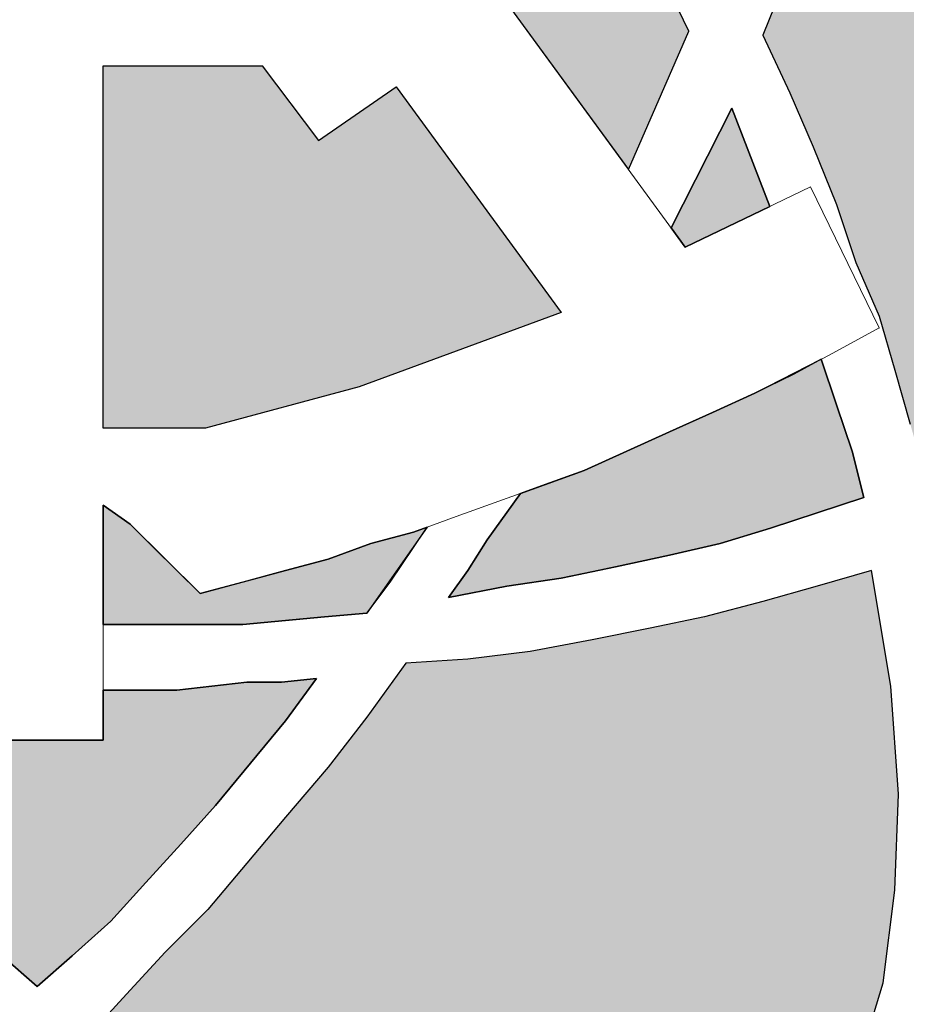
# Model space of a CAD drawing. Header units: millimetres. Extents: x -79464 to -76785, y -3788210 to -3782955.
# Tile 81 of 131: x -78326.75 to -78319.57, y -3785146.73 to -3785138.76. Entities that reach past the tile are written whole.
import ezdxf

# ---------------------------------------------------------------- set-up
doc = ezdxf.new("R2010")
doc.units = ezdxf.units.MM
doc.header["$LTSCALE"] = 8
doc.header["$MEASUREMENT"] = 0
doc.layers.add('VPM TEMPLATE', color=7, linetype='Continuous')

msp = doc.modelspace()

# ---------------------------------------------------------------- hatches: boundary and pattern name
at = {"layer": 'VPM TEMPLATE'}
for color, points in [(3, [(-78324.096, -3785134.2077), (-78325.0107, -3785134.1531), (-78324.9861, -3785134.4478), (-78325.0194, -3785134.7903), (-78325.1181, -3785135.1201), (-78325.2785, -3785135.4251), (-78325.4947, -3785135.6941), (-78325.7587, -3785135.917), (-78326.0608, -3785136.0856), (-78326.3898, -3785136.1938), (-78326.7336, -3785136.2375), (-78327.0795, -3785136.2151), (-78327.4147, -3785136.1275), (-78327.7267, -3785135.9778), (-78328.0042, -3785135.7716), (-78328.2369, -3785135.5165), (-78328.416, -3785135.222), (-78328.5352, -3785134.8989), (-78328.5899, -3785134.5591), (-78328.5781, -3785134.2152), (-78329.4983, -3785134.301), (-78329.6874, -3785134.5501), (-78329.8753, -3785134.8311), (-78330.0644, -3785135.111), (-78330.2524, -3785135.392), (-78330.4415, -3785135.6731), (-78330.5985, -3785135.9848), (-78330.7864, -3785136.2658), (-78330.9755, -3785136.5776), (-78331.1325, -3785136.8893), (-78331.2895, -3785137.1691), (-78331.4465, -3785137.3569), (-78331.4465, -3785137.9497), (-78329.5304, -3785137.9497), (-78328.4932, -3785136.0781), (-78327.8652, -3785136.3898), (-78328.7133, -3785137.9497), (-78327.5191, -3785137.9497), (-78327.5191, -3785136.4217), (-78326.0752, -3785136.4217), (-78326.0752, -3785137.9497), (-78325.1641, -3785137.9497), (-78324.7549, -3785137.6379), (-78325.7291, -3785136.3591), (-78324.7871, -3785135.8596), (-78323.9069, -3785137.0758), (-78323.1849, -3785136.5457), (-78322.0538, -3785138.1681), (-78322.777, -3785138.6664), (-78321.8209, -3785139.974), (-78321.3319, -3785138.8542), (-78321.7707, -3785137.9497), (-78322.0859, -3785137.3569), (-78322.2429, -3785137.0452), (-78322.777, -3785136.1713), (-78323.3098, -3785135.3294)]), (7, [(-78316.5885, -3785136.7334), (-78317.1535, -3785136.2965), (-78317.8445, -3785135.8915), (-78318.5986, -3785135.5172), (-78319.4775, -3785135.1736), (-78319.6036, -3785135.6105), (-78319.7297, -3785136.0781), (-78319.8546, -3785136.5457), (-78320.0116, -3785136.9826), (-78320.1686, -3785137.4502), (-78320.3577, -3785137.9178), (-78320.5456, -3785138.4173), (-78320.7348, -3785138.8849), (-78320.5147, -3785139.3524), (-78320.3268, -3785139.7894), (-78320.1377, -3785140.257), (-78319.9807, -3785140.7246), (-78319.7928, -3785141.1615), (-78319.6667, -3785141.5984), (-78319.5406, -3785142.0341), (-78319.4157, -3785142.471), (-78318.5355, -3785142.0967), (-78317.7815, -3785141.6917), (-78317.0904, -3785141.2547), (-78316.5255, -3785140.7871), (-78316.0854, -3785140.2876), (-78315.7405, -3785139.7894), (-78315.5513, -3785139.2592), (-78315.4883, -3785138.729), (-78315.5835, -3785138.1988), (-78315.7714, -3785137.6993), (-78316.1175, -3785137.201)]), (3, [(-78319.4775, -3785135.1736), (-78319.6036, -3785135.6105), (-78319.7297, -3785136.0781), (-78319.8546, -3785136.5457), (-78320.0116, -3785136.9826), (-78320.1686, -3785137.4502), (-78320.3577, -3785137.9178), (-78320.5456, -3785138.4173), (-78320.7348, -3785138.8849), (-78320.5147, -3785139.3524), (-78320.3268, -3785139.7894), (-78320.1377, -3785140.257), (-78319.9807, -3785140.7246), (-78319.7928, -3785141.1615), (-78319.6667, -3785141.5984), (-78319.5406, -3785142.0341), (-78319.4157, -3785142.471), (-78318.5355, -3785142.0967), (-78317.7815, -3785141.6917), (-78317.0904, -3785141.2547), (-78316.5255, -3785140.7871), (-78316.0854, -3785140.2876), (-78315.7405, -3785139.7894), (-78315.5513, -3785139.2592), (-78315.4883, -3785138.729), (-78315.5835, -3785138.1988), (-78315.7714, -3785137.6993), (-78316.1175, -3785137.201), (-78316.5885, -3785136.7334), (-78317.1535, -3785136.2965), (-78317.8445, -3785135.8915), (-78318.5986, -3785135.5172)]), (3, [(-78324.0017, -3785141.7314), (-78325.2464, -3785142.066), (-78326.0752, -3785142.066), (-78326.0752, -3785139.134), (-78324.7871, -3785139.134), (-78324.3313, -3785139.7373), (-78323.7031, -3785139.3045), (-78322.3678, -3785141.1308), (-78323.2158, -3785141.4425)]), (7, [(-78321.4758, -3785140.446), (-78321.3628, -3785140.6006), (-78320.6777, -3785140.2721), (-78320.9857, -3785139.4776)]), (3, [(-78320.9857, -3785139.4776), (-78320.6777, -3785140.2721), (-78321.3628, -3785140.6006), (-78321.4758, -3785140.446)]), (7, [(-78320.1377, -3785141.8782), (-78320.2619, -3785141.5095), (-78320.4838, -3785141.6291), (-78320.7978, -3785141.7849), (-78321.1427, -3785141.9408), (-78321.4888, -3785142.0967), (-78321.8338, -3785142.2525), (-78322.1799, -3785142.4084), (-78322.5248, -3785142.5336), (-78322.6952, -3785142.5952), (-78322.9649, -3785142.9705), (-78323.1219, -3785143.2196), (-78323.2789, -3785143.4381), (-78322.8079, -3785143.3448), (-78322.3678, -3785143.2822), (-78321.9277, -3785143.1889), (-78321.4888, -3785143.0944), (-78321.0797, -3785143.0012), (-78320.6717, -3785142.876), (-78320.2947, -3785142.752), (-78319.9176, -3785142.6268), (-78320.0116, -3785142.2525)]), (3, [(-78322.6952, -3785142.5952), (-78322.1799, -3785142.4084), (-78321.4888, -3785142.0967), (-78321.1427, -3785141.9408), (-78320.7978, -3785141.7849), (-78320.2619, -3785141.5095), (-78320.1377, -3785141.8782), (-78320.0116, -3785142.2525), (-78319.9176, -3785142.6268), (-78320.2947, -3785142.752), (-78320.6717, -3785142.876), (-78321.0797, -3785143.0012), (-78321.4888, -3785143.0944), (-78321.9277, -3785143.1889), (-78322.1037, -3785143.2262), (-78322.3678, -3785143.2822), (-78322.8079, -3785143.3448), (-78323.2789, -3785143.4381), (-78323.1219, -3785143.2196), (-78322.9649, -3785142.9705)]), (7, [(-78324.2839, -3785143.5939), (-78323.939, -3785143.5633), (-78323.7499, -3785143.3129), (-78323.562, -3785143.0331), (-78323.451, -3785142.8677), (-78323.562, -3785142.9079), (-78323.9069, -3785143.0012), (-78324.253, -3785143.1263), (-78324.5979, -3785143.2196), (-78324.9441, -3785143.3129), (-78325.289, -3785143.4062), (-78325.4781, -3785143.2196), (-78325.666, -3785143.0331), (-78325.8551, -3785142.8453), (-78326.0752, -3785142.6894), (-78326.0752, -3785143.6565), (-78325.289, -3785143.6565), (-78324.9441, -3785143.6565), (-78324.5979, -3785143.6246)]), (3, [(-78323.939, -3785143.5633), (-78324.2839, -3785143.5939), (-78324.9441, -3785143.6565), (-78325.289, -3785143.6565), (-78326.0752, -3785143.6565), (-78326.0752, -3785142.6894), (-78325.8551, -3785142.8453), (-78325.289, -3785143.4062), (-78324.5979, -3785143.2196), (-78324.253, -3785143.1263), (-78323.9069, -3785143.0012), (-78323.562, -3785142.9079), (-78323.4505, -3785142.867)]), (7, [(-78322.3369, -3785148.8332), (-78322.0538, -3785148.8332), (-78321.7707, -3785148.8013), (-78321.4888, -3785148.7399), (-78321.2058, -3785148.6454), (-78320.9548, -3785148.5215), (-78320.5456, -3785148.1778), (-78320.2007, -3785147.7409), (-78319.9498, -3785147.1801), (-78319.7606, -3785146.5566), (-78319.6667, -3785145.808), (-78319.6358, -3785145.0286), (-78319.6976, -3785144.1548), (-78319.8546, -3785143.2196), (-78320.2947, -3785143.3448), (-78320.7348, -3785143.4688), (-78321.2058, -3785143.5939), (-78321.6458, -3785143.6872), (-78322.1168, -3785143.7805), (-78322.6187, -3785143.875), (-78323.1219, -3785143.9364), (-78323.625, -3785143.9683), (-78323.939, -3785144.4052), (-78324.253, -3785144.8102), (-78324.5979, -3785145.2152), (-78324.9119, -3785145.5895), (-78325.2272, -3785145.9638), (-78325.5721, -3785146.3075), (-78325.8861, -3785146.6499), (-78326.2001, -3785146.9935), (-78325.823, -3785147.2733), (-78325.446, -3785147.5544), (-78325.0689, -3785147.8035), (-78324.724, -3785148.022), (-78324.347, -3785148.2098), (-78324.0021, -3785148.3656), (-78323.6559, -3785148.5215), (-78323.3098, -3785148.6454), (-78322.9958, -3785148.7399), (-78322.6509, -3785148.7706)]), (3, [(-78319.7606, -3785146.5566), (-78319.6667, -3785145.808), (-78319.6358, -3785145.0286), (-78319.6976, -3785144.1548), (-78319.8546, -3785143.2196), (-78320.2947, -3785143.3448), (-78320.7348, -3785143.4688), (-78321.2058, -3785143.5939), (-78321.6458, -3785143.6872), (-78322.1168, -3785143.7805), (-78322.6187, -3785143.875), (-78323.1219, -3785143.9364), (-78323.625, -3785143.9683), (-78323.939, -3785144.4052), (-78324.253, -3785144.8102), (-78324.5979, -3785145.2152), (-78324.9119, -3785145.5895), (-78325.2272, -3785145.9638), (-78325.5721, -3785146.3075), (-78325.8861, -3785146.6499), (-78326.2001, -3785146.9935), (-78325.823, -3785147.2733), (-78325.446, -3785147.5544), (-78325.0689, -3785147.8035), (-78324.724, -3785148.022), (-78324.347, -3785148.2098), (-78324.0021, -3785148.3656), (-78323.6559, -3785148.5215), (-78323.3098, -3785148.6454), (-78322.9958, -3785148.7399), (-78322.6509, -3785148.7706), (-78322.3369, -3785148.8332), (-78322.0538, -3785148.8332), (-78321.7707, -3785148.8013), (-78321.4888, -3785148.7399), (-78321.2058, -3785148.6454), (-78320.9548, -3785148.5215), (-78320.5456, -3785148.1778), (-78320.2007, -3785147.7409), (-78319.9498, -3785147.1801)]), (7, [(-78327.2051, -3785144.5917), (-78327.5191, -3785144.5917), (-78327.5191, -3785144.4052), (-78327.5191, -3785144.2174), (-78328.1162, -3785144.2174), (-78328.3993, -3785144.1867), (-78328.6824, -3785144.1867), (-78328.9642, -3785144.1548), (-78328.6824, -3785144.4984), (-78328.3684, -3785144.8409), (-78328.0853, -3785145.1845), (-78327.7713, -3785145.4962), (-78327.4882, -3785145.808), (-78327.2051, -3785146.089), (-78326.8911, -3785146.3381), (-78326.6092, -3785146.5873), (-78326.3261, -3785146.3381), (-78326.0121, -3785146.0571), (-78325.7291, -3785145.7454), (-78325.446, -3785145.4336), (-78325.1641, -3785145.1219), (-78324.881, -3785144.7795), (-78324.5979, -3785144.4359), (-78324.347, -3785144.0922), (-78324.6301, -3785144.1241), (-78324.9119, -3785144.1241), (-78325.195, -3785144.1548), (-78325.4781, -3785144.1867), (-78326.0752, -3785144.1867), (-78326.0752, -3785144.2174), (-78326.0752, -3785144.5917), (-78326.3261, -3785144.5917)]), (3, [(-78326.6092, -3785146.5873), (-78326.8911, -3785146.3381), (-78327.2051, -3785146.089), (-78327.4882, -3785145.808), (-78327.7713, -3785145.4962), (-78328.0853, -3785145.1845), (-78328.3684, -3785144.8409), (-78328.6824, -3785144.4984), (-78328.9642, -3785144.1548), (-78328.6824, -3785144.1867), (-78328.3993, -3785144.1867), (-78328.1162, -3785144.2174), (-78327.5191, -3785144.2174), (-78327.5191, -3785144.5917), (-78326.0752, -3785144.5917), (-78326.0752, -3785144.1866), (-78325.4781, -3785144.1867), (-78324.9119, -3785144.1241), (-78324.6301, -3785144.1241), (-78324.347, -3785144.0922), (-78324.5979, -3785144.4359), (-78324.881, -3785144.7795), (-78325.1641, -3785145.1219), (-78325.446, -3785145.4336), (-78325.7291, -3785145.7454), (-78326.0121, -3785146.0571), (-78326.3261, -3785146.3381)])]:
    msp.add_hatch(color=color, dxfattribs=at).paths.add_polyline_path(points, flags=0)

# ---------------------------------------------------------------- linework, layer by layer
at = {"layer": 'VPM TEMPLATE', "color": 7, "lineweight": 18}
for p, q in [((-78321.3628, -3785140.6006), (-78322.777, -3785138.6664)), ((-78321.3319, -3785138.8542), (-78321.8209, -3785139.974)), ((-78322.3678, -3785141.1308), (-78323.7031, -3785139.3045)), ((-78320.9857, -3785139.4776), (-78321.4758, -3785140.446)), ((-78320.9857, -3785139.4776), (-78320.6777, -3785140.2721)), ((-78321.3628, -3785140.6006), (-78320.3479, -3785140.1139)), ((-78320.3479, -3785140.1139), (-78319.7928, -3785141.2547)), ((-78323.2158, -3785141.4425), (-78322.3678, -3785141.1308)), ((-78320.1377, -3785141.4425), (-78319.7928, -3785141.2547)), ((-78320.4838, -3785141.6291), (-78320.1377, -3785141.4425)), ((-78320.2619, -3785141.5095), (-78320.1377, -3785141.8782)), ((-78320.7978, -3785141.7849), (-78320.4838, -3785141.6291)), ((-78321.1427, -3785141.9408), (-78320.7978, -3785141.7849)), ((-78320.0116, -3785142.2525), (-78320.1377, -3785141.8782)), ((-78321.4888, -3785142.0967), (-78321.1427, -3785141.9408)), ((-78321.8338, -3785142.2525), (-78321.4888, -3785142.0967)), ((-78322.1799, -3785142.4084), (-78321.8338, -3785142.2525)), ((-78319.9176, -3785142.6268), (-78320.0116, -3785142.2525)), ((-78322.5248, -3785142.5336), (-78322.1799, -3785142.4084)), ((-78322.8709, -3785142.6588), (-78322.5248, -3785142.5336)), ((-78322.6952, -3785142.5952), (-78322.9649, -3785142.9705)), ((-78326.0752, -3785144.5917), (-78326.0752, -3785142.6894)), ((-78326.0752, -3785142.6894), (-78325.8551, -3785142.8453)), ((-78323.2158, -3785142.7827), (-78322.8709, -3785142.6588)), ((-78320.2947, -3785142.752), (-78319.9176, -3785142.6268)), ((-78326.0752, -3785142.7201), (-78326.0752, -3785143.2196)), ((-78323.562, -3785142.9079), (-78323.2158, -3785142.7827)), ((-78320.6717, -3785142.876), (-78320.2947, -3785142.752)), ((-78325.8551, -3785142.8453), (-78325.666, -3785143.0331)), ((-78323.9069, -3785143.0012), (-78323.562, -3785142.9079)), ((-78323.4505, -3785142.867), (-78323.562, -3785143.0331)), ((-78321.0797, -3785143.0012), (-78320.6717, -3785142.876)), ((-78324.253, -3785143.1263), (-78323.9069, -3785143.0012)), ((-78322.9649, -3785142.9705), (-78323.1219, -3785143.2196)), ((-78321.4888, -3785143.0944), (-78321.0797, -3785143.0012)), ((-78325.666, -3785143.0331), (-78325.4781, -3785143.2196)), ((-78323.7499, -3785143.3129), (-78323.562, -3785143.0331)), ((-78321.9277, -3785143.1889), (-78321.4888, -3785143.0944)), ((-78324.5979, -3785143.2196), (-78324.253, -3785143.1263)), ((-78326.0752, -3785143.2196), (-78326.0752, -3785143.7191)), ((-78325.4781, -3785143.2196), (-78325.289, -3785143.4062)), ((-78324.9441, -3785143.3129), (-78324.5979, -3785143.2196)), ((-78323.1219, -3785143.2196), (-78323.2789, -3785143.4381)), ((-78322.3678, -3785143.2822), (-78321.9277, -3785143.1889)), ((-78325.289, -3785143.4062), (-78324.9441, -3785143.3129)), ((-78323.939, -3785143.5633), (-78323.7499, -3785143.3129)), ((-78322.8079, -3785143.3448), (-78322.3678, -3785143.2822)), ((-78323.2789, -3785143.4381), (-78322.8079, -3785143.3448)), ((-78324.2839, -3785143.5939), (-78323.939, -3785143.5633)), ((-78326.0752, -3785143.6565), (-78325.289, -3785143.6565)), ((-78325.289, -3785143.6565), (-78324.9441, -3785143.6565)), ((-78324.9441, -3785143.6565), (-78324.5979, -3785143.6246)), ((-78324.5979, -3785143.6246), (-78324.2839, -3785143.5939)), ((-78326.0752, -3785143.7191), (-78326.0752, -3785144.2174)), ((-78324.9119, -3785144.1241), (-78325.195, -3785144.1548)), ((-78324.6301, -3785144.1241), (-78324.9119, -3785144.1241)), ((-78324.347, -3785144.0922), (-78324.6301, -3785144.1241)), ((-78324.5979, -3785144.4359), (-78324.347, -3785144.0922)), ((-78326.0752, -3785144.1867), (-78325.4781, -3785144.1867)), ((-78326.0752, -3785144.2174), (-78326.0752, -3785144.5917)), ((-78325.195, -3785144.1548), (-78325.4781, -3785144.1867)), ((-78324.881, -3785144.7795), (-78324.5979, -3785144.4359)), ((-78327.5191, -3785144.5917), (-78326.0752, -3785144.5917)), ((-78326.3261, -3785144.5917), (-78327.2051, -3785144.5917)), ((-78326.0752, -3785144.5917), (-78326.3261, -3785144.5917)), ((-78325.1641, -3785145.1219), (-78324.881, -3785144.7795)), ((-78325.446, -3785145.4336), (-78325.1641, -3785145.1219)), ((-78325.7291, -3785145.7454), (-78325.446, -3785145.4336)), ((-78326.0121, -3785146.0571), (-78325.7291, -3785145.7454)), ((-78326.3261, -3785146.3381), (-78326.0121, -3785146.0571)), ((-78326.8911, -3785146.3381), (-78326.6092, -3785146.5873)), ((-78326.6092, -3785146.5873), (-78326.3261, -3785146.3381))]:
    msp.add_line(p, q, dxfattribs=at)
at = {"layer": 'VPM TEMPLATE', "color": 7}
for points in [[(-78319.4775, -3785135.1736), (-78319.6036, -3785135.6105), (-78319.7297, -3785136.0781), (-78319.8546, -3785136.5457), (-78320.0116, -3785136.9826), (-78320.1686, -3785137.4502), (-78320.3577, -3785137.9178), (-78320.5456, -3785138.4173), (-78320.7348, -3785138.8849), (-78320.5147, -3785139.3524), (-78320.3268, -3785139.7894), (-78320.1377, -3785140.257), (-78319.9807, -3785140.7246), (-78319.7928, -3785141.1615), (-78319.6667, -3785141.5984), (-78319.5406, -3785142.0341)], [(-78321.4758, -3785140.446), (-78321.3628, -3785140.6006), (-78320.6777, -3785140.2721), (-78320.9857, -3785139.4776), (-78321.4758, -3785140.446), (-78321.4758, -3785140.446)], [(-78320.1377, -3785141.8782), (-78320.2619, -3785141.5095), (-78320.4838, -3785141.6291), (-78320.7978, -3785141.7849), (-78321.1427, -3785141.9408), (-78321.4888, -3785142.0967), (-78321.8338, -3785142.2525), (-78322.1799, -3785142.4084), (-78322.5248, -3785142.5336), (-78322.6952, -3785142.5952), (-78322.9649, -3785142.9705), (-78323.1219, -3785143.2196), (-78323.2789, -3785143.4381), (-78322.8079, -3785143.3448), (-78322.3678, -3785143.2822), (-78321.9277, -3785143.1889), (-78321.4888, -3785143.0944), (-78321.0797, -3785143.0012), (-78320.6717, -3785142.876), (-78320.2947, -3785142.752), (-78319.9176, -3785142.6268), (-78320.0116, -3785142.2525), (-78320.1377, -3785141.8782), (-78320.1377, -3785141.8782)], [(-78324.2839, -3785143.5939), (-78323.939, -3785143.5633), (-78323.7499, -3785143.3129), (-78323.562, -3785143.0331), (-78323.451, -3785142.8677), (-78323.562, -3785142.9079), (-78323.9069, -3785143.0012), (-78324.253, -3785143.1263), (-78324.5979, -3785143.2196), (-78324.9441, -3785143.3129), (-78325.289, -3785143.4062), (-78325.4781, -3785143.2196), (-78325.666, -3785143.0331), (-78325.8551, -3785142.8453), (-78326.0752, -3785142.6894), (-78326.0752, -3785143.6565), (-78325.289, -3785143.6565), (-78324.9441, -3785143.6565), (-78324.5979, -3785143.6246), (-78324.2839, -3785143.5939), (-78324.2839, -3785143.5939)], [(-78319.9498, -3785147.1801), (-78319.7606, -3785146.5566), (-78319.6667, -3785145.808), (-78319.6358, -3785145.0286), (-78319.6976, -3785144.1548), (-78319.8546, -3785143.2196), (-78320.2947, -3785143.3448), (-78320.7348, -3785143.4688), (-78321.2058, -3785143.5939), (-78321.2058, -3785143.5939)], [(-78321.2058, -3785143.5939), (-78321.6458, -3785143.6872), (-78322.1168, -3785143.7805), (-78322.6187, -3785143.875), (-78323.1219, -3785143.9364), (-78323.625, -3785143.9683), (-78323.939, -3785144.4052), (-78324.253, -3785144.8102), (-78324.5979, -3785145.2152), (-78324.9119, -3785145.5895), (-78325.2272, -3785145.9638), (-78325.5721, -3785146.3075), (-78325.8861, -3785146.6499), (-78326.2001, -3785146.9935)], [(-78326.8911, -3785146.3381), (-78326.6092, -3785146.5873), (-78326.3261, -3785146.3381), (-78326.0121, -3785146.0571), (-78325.7291, -3785145.7454), (-78325.446, -3785145.4336), (-78325.1641, -3785145.1219), (-78324.881, -3785144.7795), (-78324.5979, -3785144.4359), (-78324.347, -3785144.0922), (-78324.6301, -3785144.1241), (-78324.9119, -3785144.1241), (-78325.195, -3785144.1548), (-78325.4781, -3785144.1867), (-78326.0752, -3785144.1867), (-78326.0752, -3785144.2174), (-78326.0752, -3785144.5917), (-78326.3261, -3785144.5917), (-78327.2051, -3785144.5917)]]:
    msp.add_lwpolyline(points, dxfattribs=at)
at = {"layer": 'VPM TEMPLATE', "color": 3}
for points in [[(-78319.4775, -3785135.1736), (-78319.6036, -3785135.6105), (-78319.7297, -3785136.0781), (-78319.8546, -3785136.5457), (-78320.0116, -3785136.9826), (-78320.1686, -3785137.4502), (-78320.3577, -3785137.9178), (-78320.5456, -3785138.4173), (-78320.7348, -3785138.8849), (-78320.5147, -3785139.3524), (-78320.3268, -3785139.7894), (-78320.1377, -3785140.257), (-78319.9807, -3785140.7246), (-78319.7928, -3785141.1615), (-78319.6667, -3785141.5984), (-78319.5406, -3785142.0341)], [(-78322.777, -3785138.6664), (-78321.8209, -3785139.974), (-78321.3319, -3785138.8542), (-78321.7707, -3785137.9497)], [(-78324.0017, -3785141.7314), (-78325.2464, -3785142.066), (-78326.0752, -3785142.066), (-78326.0752, -3785139.134), (-78324.7871, -3785139.134), (-78324.3313, -3785139.7373), (-78323.7031, -3785139.3045), (-78322.3678, -3785141.1308), (-78323.2158, -3785141.4425), (-78324.0017, -3785141.7314)], [(-78320.9857, -3785139.4776), (-78320.6777, -3785140.2721), (-78321.3628, -3785140.6006), (-78321.4758, -3785140.446), (-78320.9857, -3785139.4776), (-78320.9857, -3785139.4776)], [(-78322.6952, -3785142.5952), (-78322.1799, -3785142.4084), (-78321.4888, -3785142.0967), (-78321.1427, -3785141.9408), (-78320.7978, -3785141.7849), (-78320.2619, -3785141.5095), (-78320.1377, -3785141.8782), (-78320.0116, -3785142.2525), (-78319.9176, -3785142.6268), (-78320.2947, -3785142.752), (-78320.6717, -3785142.876), (-78321.0797, -3785143.0012), (-78321.4888, -3785143.0944), (-78321.9277, -3785143.1889), (-78322.1037, -3785143.2262), (-78322.3678, -3785143.2822), (-78322.8079, -3785143.3448), (-78323.2789, -3785143.4381), (-78323.1219, -3785143.2196), (-78322.9649, -3785142.9705), (-78322.6952, -3785142.5952), (-78322.6952, -3785142.5952)], [(-78323.939, -3785143.5633), (-78324.2839, -3785143.5939), (-78324.9441, -3785143.6565), (-78325.289, -3785143.6565), (-78326.0752, -3785143.6565), (-78326.0752, -3785142.6894), (-78325.8551, -3785142.8453), (-78325.289, -3785143.4062), (-78324.5979, -3785143.2196), (-78324.253, -3785143.1263), (-78323.9069, -3785143.0012), (-78323.562, -3785142.9079), (-78323.4505, -3785142.867), (-78323.939, -3785143.5633), (-78323.939, -3785143.5633)], [(-78319.7606, -3785146.5566), (-78319.6667, -3785145.808), (-78319.6358, -3785145.0286), (-78319.6976, -3785144.1548), (-78319.8546, -3785143.2196), (-78320.2947, -3785143.3448), (-78320.7348, -3785143.4688), (-78321.2058, -3785143.5939), (-78321.6458, -3785143.6872), (-78322.1168, -3785143.7805), (-78322.6187, -3785143.875), (-78323.1219, -3785143.9364), (-78323.625, -3785143.9683), (-78323.939, -3785144.4052), (-78324.253, -3785144.8102), (-78324.5979, -3785145.2152), (-78324.9119, -3785145.5895), (-78325.2272, -3785145.9638), (-78325.5721, -3785146.3075), (-78325.8861, -3785146.6499), (-78326.2001, -3785146.9935)], [(-78327.5191, -3785144.5917), (-78326.0752, -3785144.5917), (-78326.0752, -3785144.1866), (-78325.4781, -3785144.1867), (-78324.9119, -3785144.1241), (-78324.6301, -3785144.1241), (-78324.347, -3785144.0922), (-78324.5979, -3785144.4359), (-78324.881, -3785144.7795), (-78325.1641, -3785145.1219), (-78325.446, -3785145.4336), (-78325.7291, -3785145.7454), (-78326.0121, -3785146.0571), (-78326.3261, -3785146.3381), (-78326.6092, -3785146.5873), (-78326.6092, -3785146.5873)], [(-78326.6092, -3785146.5873), (-78326.8911, -3785146.3381)], [(-78319.9498, -3785147.1801), (-78319.7606, -3785146.5566)]]:
    msp.add_lwpolyline(points, dxfattribs=at)
at = {"layer": 'VPM TEMPLATE', "color": 7, "lineweight": 9}
for points in [[(-78319.4775, -3785135.1736), (-78319.6036, -3785135.6105), (-78319.7297, -3785136.0781), (-78319.8546, -3785136.5457), (-78320.0116, -3785136.9826), (-78320.1686, -3785137.4502), (-78320.3577, -3785137.9178), (-78320.5456, -3785138.4173), (-78320.7348, -3785138.8849), (-78320.5147, -3785139.3524), (-78320.3268, -3785139.7894), (-78320.1377, -3785140.257), (-78319.9807, -3785140.7246), (-78319.7928, -3785141.1615), (-78319.6667, -3785141.5984), (-78319.5406, -3785142.0341)], [(-78321.8209, -3785139.974), (-78321.3319, -3785138.8542), (-78321.4888, -3785138.5424)], [(-78323.2158, -3785141.4425), (-78324.0017, -3785141.7314), (-78325.2464, -3785142.066), (-78326.0752, -3785142.066), (-78326.0752, -3785139.134), (-78324.7871, -3785139.134), (-78324.3313, -3785139.7373), (-78323.7031, -3785139.3045)], [(-78319.9498, -3785147.1801), (-78319.7606, -3785146.5566), (-78319.6667, -3785145.808), (-78319.6358, -3785145.0286), (-78319.6976, -3785144.1548), (-78319.8546, -3785143.2196), (-78320.2947, -3785143.3448), (-78320.7348, -3785143.4688), (-78321.2058, -3785143.5939), (-78321.6458, -3785143.6872), (-78322.1168, -3785143.7805), (-78322.6187, -3785143.875), (-78323.1219, -3785143.9364), (-78323.625, -3785143.9683), (-78323.939, -3785144.4052), (-78324.253, -3785144.8102), (-78324.5979, -3785145.2152), (-78324.9119, -3785145.5895), (-78325.2272, -3785145.9638), (-78325.5721, -3785146.3075), (-78325.8861, -3785146.6499), (-78326.2001, -3785146.9935)]]:
    msp.add_lwpolyline(points, dxfattribs=at)
at = {"layer": 'VPM TEMPLATE', "color": 7, "lineweight": 0}
msp.add_point((-78319.7928, -3785141.2547), dxfattribs=at)

doc.saveas('drawing.dxf')
